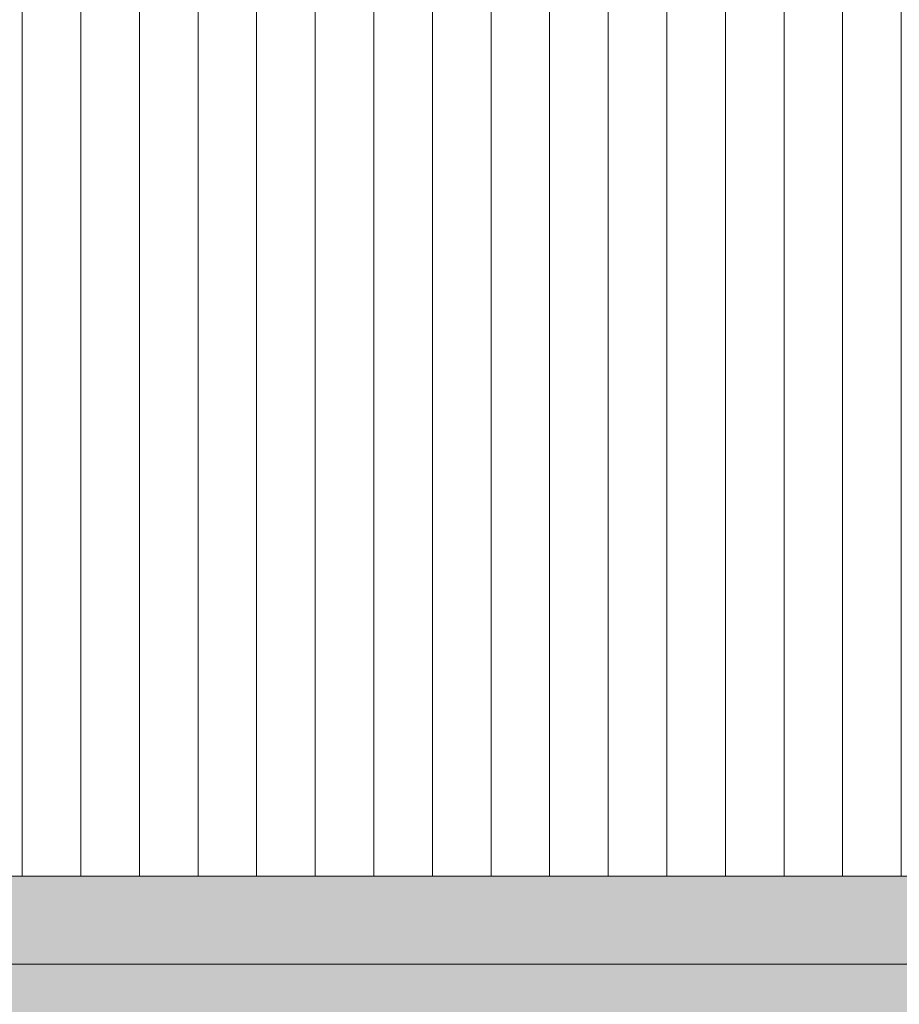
# Model space of a CAD drawing. Header units: millimetres. Extents: x 5980700 to 6194397, y -12939 to 2351883.
# Tile 116 of 124: x 6181672 to 6184673, y -1904 to 1457. Entities that reach past the tile are written whole.
import ezdxf

# ---------------------------------------------------------------- set-up
doc = ezdxf.new("R2010")
doc.units = ezdxf.units.MM
doc.layers.add('A-ROOF', color=132, linetype='Continuous', lineweight=9)
doc.layers.add('A-ROOF-PATT', color=132, linetype='Continuous', lineweight=9)

# ---------------------------------------------------------------- blocks, each defined once
blk = doc.blocks.new('Cumeeira1 - Cumeeira-4038532-PLANTA DE CAIMENTO DE PISOS - COBERTURA')
at = {"layer": 'A-ROOF', "lineweight": 5}
for points in [[(-15828.6148292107, -1825.841032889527), (19471.385170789, -1825.841032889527), (19471.385170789, -1525.522373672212), (-15828.6148292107, -1525.522373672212), (-15828.6148292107, -1539.160710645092)], [(1790.63785953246, -2126.159692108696), (19471.385170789, -2126.159692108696), (19471.385170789, -1825.841032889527), (-15828.6148292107, -1825.841032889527), (-15828.6148292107, -2126.159692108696), (1607.799284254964, -2126.159692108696)]]:
    blk.add_hatch(color=71, dxfattribs=at).paths.add_polyline_path(points)
at = {"layer": 'A-ROOF', "color": 90, "lineweight": 5}
for p, q in [((-15828.61482921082, -1525.522373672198), (19471.38517078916, -1525.522373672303)), ((-15828.61482921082, -1825.841032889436), (19471.38517078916, -1825.841032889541))]:
    blk.add_line(p, q, dxfattribs=at)
blk = doc.blocks.new('BE-PMSa-MOD-ARQ-CONEXAODOFUTURO-EX-000-R_rvt-3-PLANTA DE CAIMENTO DE PISOS - COBERTURA')
at = {"layer": 'A-ROOF-PATT', "lineweight": 5}
h = blk.add_hatch(dxfattribs=at)
h.set_pattern_fill('FP_274', color=71, style=0, pattern_type=2)
h.set_pattern_definition([(270, (480, 90.73899999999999), (200, 1.224646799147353e-14), [])])
h.paths.add_polyline_path([(-15588.61484510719, -1466.772346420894), (19231.38515489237, -1466.772346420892), (19231.38515489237, 3159.158994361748), (4271.38515489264, 3159.158994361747), (4271.38515489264, 986.1880999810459), (-5198.614845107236, 986.6856185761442), (-5198.614845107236, 3159.158994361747), (-15588.61484510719, 3159.158994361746), (-15588.61484510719, -848.7385583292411)])
at = {"layer": 'A-ROOF', "color": 90, "lineweight": 5}
blk.add_blockref('Cumeeira1 - Cumeeira-4038532-PLANTA DE CAIMENTO DE PISOS - COBERTURA', (-1.589655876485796e-05, 58.75002725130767), dxfattribs=at)

msp = doc.modelspace()

# ---------------------------------------------------------------- block references
at = {"color": 50, "lineweight": 5}
msp.add_blockref('BE-PMSa-MOD-ARQ-CONEXAODOFUTURO-EX-000-R_rvt-3-PLANTA DE CAIMENTO DE PISOS - COBERTURA', (6167374.665174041, 0), dxfattribs=at)

doc.saveas('drawing.dxf')
